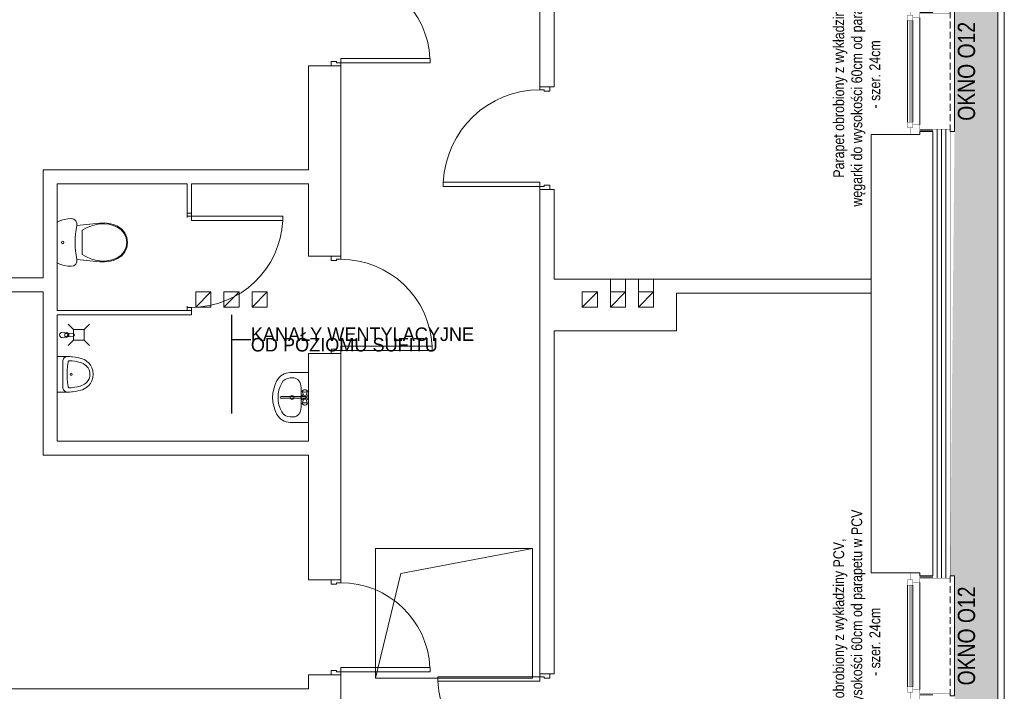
# Model space of a CAD drawing. Header units: millimetres. Extents: x 18880 to 99371, y -5529 to 27899.
# Tile 110 of 161: x 30708 to 31618, y 17952 to 18573. Entities that reach past the tile are written whole.
import ezdxf

# ---------------------------------------------------------------- set-up
doc = ezdxf.new("R2010")
doc.units = ezdxf.units.MM
doc.set_wipeout_variables(frame=1)
doc.linetypes.add('DASHED', pattern=[19.05, 12.7, -6.35])
doc.linetypes.add('Krawędzie ukryte 2', pattern=[400, 300, -100])
for name, color, linetype, lineweight in [('AA_HATCH', 251, 'Continuous', 0), ('AA_IZOLACJA', 251, 'Continuous', 0), ('AA_OPIS', 2, 'Continuous', 0), ('AA_WIDOK', 254, 'Continuous', 0), ('Drzwi ArchiCAD_Nr_Pióra__1', 7, 'Continuous', 13), ('Drzwi ArchiCAD_Nr_Pióra__23', 4, 'Continuous', 20), ('Drzwi ArchiCAD_Nr_Pióra__3', 4, 'Continuous', 18), ('inwentaryzacja_wyposazenie_sanitarne_Nr_pióra__1', 7, 'Continuous', 13), ('K_SCIANY', 90, 'Continuous', 20), ('Komentarz - Tekst_Nr_Pióra__1', 7, 'Continuous', 13), ('Komentarz - Tekst_Nr_Pióra__20', 1, 'Continuous', 0), ('Konstrukcja - Słupy_Nr_Pióra__1', 7, 'Continuous', 13)]:
    doc.layers.add(name, color=color, linetype=linetype, lineweight=lineweight)
for name, color, linetype in [('Drzwi ArchiCAD', 7, 'Continuous'), ('inwentaryzacja_wyposazenie_sanitarne', 7, 'Continuous'), ('Konstrukcja - Słupy', 7, 'Continuous')]:
    doc.layers.add(name, color=color, linetype=linetype)
doc.layers.add('inwentaryzacja_sciany_Nr_Pióra__4', color=7, linetype='Continuous', lineweight=20, true_color=0x029e21)
doc.styles.add('ARIAL', font='arial.ttf')
doc.styles.add('Arial Narrow', font='txt')
doc.styles.add('GENERATED_STYLE_1', font='txt')
doc.styles.get("Standard").update_dxf_attribs({"font": 'arial.ttf'})
doc.linetypes.add('STYROPIAN', pattern='A,0.000141,[1,styropian.shx,S=1,R=0,X=0,Y=0],-14.102004', length=14.102145)
doc.linetypes.add('ZIGZAG', pattern='A,0.00254,-5.08,[131,ltypeshp.shx,S=5.08,R=0,X=-5.08,Y=0],-10.16,[131,ltypeshp.shx,S=5.08,R=180,X=5.08,Y=0],-5.08', length=20.32254)
doc.dimstyles.new('GENERATED_STYLE__5', dxfattribs={"dimtxt": 0.18, "dimasz": 91.2, "dimexe": 0.18, "dimexo": 0.0625, "dimgap": 0.09, "dimtad": 0, "dimtih": 1, "dimtoh": 1, "dimdec": 4, "dimzin": 0, "dimdsep": 46, "dimtxsty": 'Standard', "dimcen": 0.09, "dimadec": 0, "dimazin": 0, "dimtfac": 1, "dimtdec": 4, "dimtmove": 0, "dimatfit": 3, "dimldrblk": 'ARROWHEAD_5', "dimfxl": 1, "dimtolj": 1, "dimtzin": 0, "dimarcsym": 0})

# ---------------------------------------------------------------- blocks, each defined once
blk = doc.blocks.new('D1 Drzwi proste 12_97')
at = {"layer": 'Drzwi ArchiCAD_Nr_Pióra__1', "linetype": 'Continuous'}
for p, q in [((-500, 0), (-500, -90)), ((500, 0), (500, -90))]:
    blk.add_line(p, q, dxfattribs=at)
at = {"layer": 'Drzwi ArchiCAD_Nr_Pióra__23', "linetype": 'Continuous'}
for p, q in [((-472, 0), (-500, 0)), ((-500, 0), (-500, -90)), ((-472, -40), (-472, 0)), ((500, 0), (472, 0)), ((472, 0), (472, -40)), ((500, -90), (500, 0)), ((-500, -90), (-460, -90)), ((-460, -40), (-472, -40)), ((-460, -90), (-460, -40)), ((472, -40), (460, -40)), ((460, -40), (460, -90)), ((460, -90), (500, -90))]:
    blk.add_line(p, q, dxfattribs=at)
at = {"layer": 'Drzwi ArchiCAD_Nr_Pióra__3', "linetype": 'Continuous'}
for p, q in [((472, 944), (432, 944)), ((432, 944), (432, 0)), ((472, 0), (472, 944)), ((432, 0), (472, 0))]:
    blk.add_line(p, q, dxfattribs=at)
blk.add_arc((472, 0), 944, 92.42851, 180, dxfattribs=at)
blk = doc.blocks.new('D1 Drzwi proste 12_98')
at = {"layer": 'Drzwi ArchiCAD_Nr_Pióra__1', "linetype": 'Continuous'}
for p, q in [((-475, 0), (-475, -90)), ((475, 0), (475, -90))]:
    blk.add_line(p, q, dxfattribs=at)
at = {"layer": 'Drzwi ArchiCAD_Nr_Pióra__23', "linetype": 'Continuous'}
for p, q in [((-447, 0), (-475, 0)), ((-475, 0), (-475, -90)), ((-447, -40), (-447, 0)), ((475, 0), (447, 0)), ((447, 0), (447, -40)), ((475, -90), (475, 0)), ((-475, -90), (-435, -90)), ((-435, -40), (-447, -40)), ((-435, -90), (-435, -40)), ((447, -40), (435, -40)), ((435, -40), (435, -90)), ((435, -90), (475, -90))]:
    blk.add_line(p, q, dxfattribs=at)
at = {"layer": 'Drzwi ArchiCAD_Nr_Pióra__3', "linetype": 'Continuous'}
for p, q in [((447, 894), (407, 894)), ((407, 894), (407, 0)), ((447, 0), (447, 894)), ((407, 0), (447, 0))]:
    blk.add_line(p, q, dxfattribs=at)
blk.add_arc((447, 0), 894, 92.56443, 180, dxfattribs=at)
blk = doc.blocks.new('D1 Drzwi proste 12_102')
at = {"layer": 'Drzwi ArchiCAD_Nr_Pióra__1', "linetype": 'Continuous'}
for p, q in [((-440, 0), (-440, -90)), ((440, 0), (440, -90))]:
    blk.add_line(p, q, dxfattribs=at)
at = {"layer": 'Drzwi ArchiCAD_Nr_Pióra__23', "linetype": 'Continuous'}
for p, q in [((-412, 0), (-440, 0)), ((-440, 0), (-440, -90)), ((-412, -40), (-412, 0)), ((440, 0), (412, 0)), ((412, 0), (412, -40)), ((440, -90), (440, 0)), ((-440, -90), (-400, -90)), ((-400, -40), (-412, -40)), ((-400, -90), (-400, -40)), ((412, -40), (400, -40)), ((400, -40), (400, -90)), ((400, -90), (440, -90))]:
    blk.add_line(p, q, dxfattribs=at)
at = {"layer": 'Drzwi ArchiCAD_Nr_Pióra__3', "linetype": 'Continuous'}
for p, q in [((412, 824), (372, 824)), ((372, 824), (372, 0)), ((412, 0), (412, 824)), ((372, 0), (412, 0))]:
    blk.add_line(p, q, dxfattribs=at)
blk.add_arc((412, 0), 824, 92.78244, 180, dxfattribs=at)
blk = doc.blocks.new('D1 Drzwi proste 12_104')
at = {"layer": 'Drzwi ArchiCAD_Nr_Pióra__1', "linetype": 'Continuous'}
for p, q in [((-450, 0), (-450, -90)), ((450, 0), (450, -90))]:
    blk.add_line(p, q, dxfattribs=at)
at = {"layer": 'Drzwi ArchiCAD_Nr_Pióra__23', "linetype": 'Continuous'}
for p, q in [((-422, 0), (-450, 0)), ((-450, 0), (-450, -90)), ((-422, -40), (-422, 0)), ((450, 0), (422, 0)), ((422, 0), (422, -40)), ((450, -90), (450, 0)), ((-450, -90), (-410, -90)), ((-410, -40), (-422, -40)), ((-410, -90), (-410, -40)), ((422, -40), (410, -40)), ((410, -40), (410, -90)), ((410, -90), (450, -90))]:
    blk.add_line(p, q, dxfattribs=at)
at = {"layer": 'Drzwi ArchiCAD_Nr_Pióra__3', "linetype": 'Continuous'}
for p, q in [((422, 844), (382, 844)), ((382, 844), (382, 0)), ((422, 0), (422, 844)), ((382, 0), (422, 0))]:
    blk.add_line(p, q, dxfattribs=at)
blk.add_arc((422, 0), 844, 92.71646, 180, dxfattribs=at)
blk = doc.blocks.new('D1 Drzwi proste 12_124')
at = {"layer": 'Drzwi ArchiCAD_Nr_Pióra__1', "linetype": 'Continuous'}
for p, q in [((-450, 0), (-450, -40)), ((450, 0), (450, -40))]:
    blk.add_line(p, q, dxfattribs=at)
at = {"layer": 'Drzwi ArchiCAD_Nr_Pióra__23', "linetype": 'Continuous'}
for p, q in [((-422, 0), (-450, 0)), ((-450, 0), (-450, -40)), ((-422, -40), (-422, 0)), ((450, 0), (422, 0)), ((422, 0), (422, -40)), ((450, -40), (450, 0)), ((-450, -40), (-410, -40)), ((-410, -40), (-422, -40)), ((422, -40), (410, -40)), ((410, -40), (450, -40))]:
    blk.add_line(p, q, dxfattribs=at)
at = {"layer": 'Drzwi ArchiCAD_Nr_Pióra__3', "linetype": 'Continuous'}
for p, q in [((422, 844), (382, 844)), ((382, 844), (382, 0)), ((422, 0), (422, 844)), ((382, 0), (422, 0))]:
    blk.add_line(p, q, dxfattribs=at)
blk.add_arc((422, 0), 844, 92.71646, 180, dxfattribs=at)
blk = doc.blocks.new('Słup_74_2', base_point=(280555.1, -84365.8))
at = {"layer": 'Konstrukcja - Słupy_Nr_Pióra__1', "linetype": 'Continuous'}
blk.add_line((280625.1, -84295.8), (280485.1, -84435.8), dxfattribs=at)
at = {"layer": 'Konstrukcja - Słupy_Nr_Pióra__1', "linetype": 'Continuous', "flags": 128}
blk.add_lwpolyline([(280625.1, -84295.8), (280485.1, -84295.8), (280485.1, -84435.8), (280625.1, -84435.8)], close=True, dxfattribs=at)
blk = doc.blocks.new('Słup_75_2', base_point=(280815.1, -84365.8))
at = {"layer": 'Konstrukcja - Słupy_Nr_Pióra__1', "linetype": 'Continuous'}
blk.add_line((280885.1, -84295.8), (280745.1, -84435.8), dxfattribs=at)
at = {"layer": 'Konstrukcja - Słupy_Nr_Pióra__1', "linetype": 'Continuous', "flags": 128}
blk.add_lwpolyline([(280885.1, -84295.8), (280745.1, -84295.8), (280745.1, -84435.8), (280885.1, -84435.8)], close=True, dxfattribs=at)
blk = doc.blocks.new('Słup_76_2', base_point=(281075.1, -84365.8))
at = {"layer": 'Konstrukcja - Słupy_Nr_Pióra__1', "linetype": 'Continuous'}
blk.add_line((281145.1, -84295.8), (281005.1, -84435.8), dxfattribs=at)
at = {"layer": 'Konstrukcja - Słupy_Nr_Pióra__1', "linetype": 'Continuous', "flags": 128}
blk.add_lwpolyline([(281145.1, -84295.8), (281005.1, -84295.8), (281005.1, -84435.8), (281145.1, -84435.8)], close=True, dxfattribs=at)
blk = doc.blocks.new('Słup_89_2', base_point=(276985.1, -84365.8))
at = {"layer": 'Konstrukcja - Słupy_Nr_Pióra__1', "linetype": 'Continuous'}
blk.add_line((276915.1, -84435.8), (277055.1, -84295.8), dxfattribs=at)
at = {"layer": 'Konstrukcja - Słupy_Nr_Pióra__1', "linetype": 'Continuous', "flags": 128}
blk.add_lwpolyline([(276915.1, -84435.8), (277055.1, -84435.8), (277055.1, -84295.8), (276915.1, -84295.8)], close=True, dxfattribs=at)
blk = doc.blocks.new('Słup_90_2', base_point=(277505.1, -84365.8))
at = {"layer": 'Konstrukcja - Słupy_Nr_Pióra__1', "linetype": 'Continuous'}
blk.add_line((277435.1, -84435.8), (277575.1, -84295.8), dxfattribs=at)
at = {"layer": 'Konstrukcja - Słupy_Nr_Pióra__1', "linetype": 'Continuous', "flags": 128}
blk.add_lwpolyline([(277435.1, -84435.8), (277575.1, -84435.8), (277575.1, -84295.8), (277435.1, -84295.8)], close=True, dxfattribs=at)
blk = doc.blocks.new('Słup_91_2', base_point=(277245.1, -84365.8))
at = {"layer": 'Konstrukcja - Słupy_Nr_Pióra__1', "linetype": 'Continuous'}
blk.add_line((277315.1, -84295.8), (277175.1, -84435.8), dxfattribs=at)
at = {"layer": 'Konstrukcja - Słupy_Nr_Pióra__1', "linetype": 'Continuous', "flags": 128}
blk.add_lwpolyline([(277315.1, -84295.8), (277175.1, -84295.8), (277175.1, -84435.8), (277315.1, -84435.8)], close=True, dxfattribs=at)
blk = doc.blocks.new('WC DP 12_7')
at = {"layer": 'inwentaryzacja_wyposazenie_sanitarne_Nr_pióra__1', "linetype": 'Continuous'}
for p, q in [((31.1, 650), (17.6, 619.2)), ((408.9, 650), (31.1, 650)), ((422.4, 619.2), (408.9, 650)), ((2, 554), (0, 520.5)), ((7.9, 587.1), (2, 554)), ((17.6, 619.2), (7.9, 587.1)), ((432.1, 587.1), (422.4, 619.2)), ((438, 554), (432.1, 587.1)), ((440, 520.5), (438, 554)), ((0, 520.5), (5.1, 497.8)), ((5.1, 497.8), (19.5, 479.5)), ((19.5, 479.5), (40.4, 469.1)), ((40.4, 469.1), (63.7, 468.6)), ((63.7, 468.6), (41, 257)), ((376.3, 468.6), (399.6, 469.1)), ((399, 257), (376.3, 468.6)), ((399.6, 469.1), (420.5, 479.5)), ((420.5, 479.5), (434.9, 497.8)), ((434.9, 497.8), (440, 520.5)), ((85.7, 381.4), (68.5, 341.2)), ((107.5, 419.3), (85.7, 381.4)), ((332.5, 419.3), (107.5, 419.3)), ((354.3, 381.4), (332.5, 419.3)), ((371.5, 341.2), (354.3, 381.4)), ((56.2, 299.2), (49, 256.1)), ((68.5, 341.2), (56.2, 299.2)), ((383.8, 299.2), (371.5, 341.2)), ((391, 256.1), (383.8, 299.2)), ((41, 257), (39.4, 214.7)), ((39.4, 214.7), (43.9, 172.6)), ((49, 256.1), (47.5, 215)), ((47.5, 215), (51.9, 174)), ((388.1, 174), (392.5, 215)), ((392.5, 215), (391, 256.1)), ((396.1, 172.6), (400.6, 214.7)), ((400.6, 214.7), (399, 257)), ((43.9, 172.6), (54.3, 131.6)), ((51.9, 174), (62, 134.1)), ((54.3, 131.6), (70.5, 92.4)), ((62, 134.1), (77.7, 96)), ((70.5, 92.4), (96.5, 54.4)), ((77.7, 96), (102.5, 59.8)), ((337.5, 59.8), (362.3, 96)), ((343.5, 54.4), (369.5, 92.4)), ((362.3, 96), (378, 134.1)), ((369.5, 92.4), (385.7, 131.6)), ((378, 134.1), (388.1, 174)), ((385.7, 131.6), (396.1, 172.6)), ((96.5, 54.4), (132, 25)), ((102.5, 59.8), (136.3, 31.8)), ((132, 25), (174.3, 6.4)), ((136.3, 31.8), (176.5, 14.1)), ((174.3, 6.4), (220, 0)), ((176.5, 14.1), (220, 8)), ((220, 8), (263.5, 14.1)), ((220, 0), (265.7, 6.4)), ((263.5, 14.1), (303.7, 31.8)), ((265.7, 6.4), (308, 25)), ((303.7, 31.8), (337.5, 59.8)), ((308, 25), (343.5, 54.4))]:
    blk.add_line(p, q, dxfattribs=at)
blk.add_ellipse((220, 600.3), major_axis=(12.2, 0), ratio=0.9963, dxfattribs=at)
blk.add_ellipse((220, -297.8), major_axis=(785, 0), ratio=0.9963, start_param=1.370375, end_param=1.771221, dxfattribs=at)
blk = doc.blocks.new('Umywalka 01 12_12')
at = {"layer": 'inwentaryzacja_wyposazenie_sanitarne_Nr_pióra__1', "linetype": 'Continuous'}
for p, q in [((-230, 0), (-230, -168)), ((230, 0), (-230, 0)), ((230, 0), (230, -168)), ((-91.1, -67.7), (-91.1, -67.7)), ((91.1, -67.7), (-91.1, -67.7)), ((-69.1, -22.7), (-70, -29.2)), ((-70, -29.2), (-70, -36.2)), ((-70, -36.2), (-69.1, -42.7)), ((-67.6, -17.4), (-69.1, -22.7)), ((-69.1, -42.7), (-67.6, -48)), ((-65.6, -13.9), (-67.6, -17.4)), ((-67.6, -48), (-65.6, -51.5)), ((-60.4, -10.1), (-65.6, -13.9)), ((-60.4, -55.3), (-65.6, -51.5)), ((-57.6, -8.7), (-60.4, -10.1)), ((-60.4, -55.3), (-57.6, -56.7)), ((-54.8, -10.1), (-57.6, -8.7)), ((-20.1, -20.7), (-57.6, -8.7)), ((-20.1, -44.7), (-57.6, -56.7)), ((-57.6, -56.7), (-54.8, -55.3)), ((-52.3, -14.3), (-54.8, -10.1)), ((-54.8, -55.3), (-52.3, -51.1)), ((-50.5, -20.7), (-52.3, -14.3)), ((-52.3, -51.1), (-50.5, -44.7)), ((-49.5, -28.5), (-50.5, -20.7)), ((-50.5, -44.7), (-49.5, -36.9)), ((-49.5, -36.9), (-49.5, -28.5)), ((-7.9, -31.3), (-7.9, -251.6)), ((7.9, -251.6), (7.9, -31.3)), ((20.1, -20.7), (57.6, -8.7)), ((20.1, -44.7), (57.6, -56.7)), ((50.5, -20.7), (49.5, -28.5)), ((49.5, -28.5), (49.5, -36.9)), ((49.5, -36.9), (50.5, -44.7)), ((52.3, -14.3), (50.5, -20.7)), ((50.5, -44.7), (52.3, -51.1)), ((54.8, -10.1), (52.3, -14.3)), ((52.3, -51.1), (54.8, -55.3)), ((57.6, -8.7), (54.8, -10.1)), ((54.8, -55.3), (57.6, -56.7)), ((60.4, -10.1), (57.6, -8.7)), ((57.6, -56.7), (60.4, -55.3)), ((60.4, -10.1), (65.6, -13.9)), ((60.4, -55.3), (65.6, -51.5)), ((67.6, -17.4), (65.6, -13.9)), ((65.6, -51.5), (67.6, -48)), ((69.1, -22.7), (67.6, -17.4)), ((67.6, -48), (69.1, -42.7)), ((70, -29.2), (69.1, -22.7)), ((69.1, -42.7), (70, -36.2)), ((70, -36.2), (70, -29.2)), ((-180, -134.4), (-180, -168)), ((180, -134.4), (180, -168))]:
    blk.add_line(p, q, dxfattribs=at)
blk.add_circle((0, -151.9), 17.5, dxfattribs=at)
for centre, radius, start, end in [((0, -32.7), 30, 27.97653, 152.02347), ((0, -32.7), 30, 207.97653, 254.77469), ((0, -32.7), 16.8, 298.05488, 241.94512), ((0, -32.7), 8, 10, 170), ((0, -32.7), 30, 285.22531, 332.02347), ((-91.1, -168), 138.9, 180, 241.52544), ((-91.1, -168), 88.9, 180, 241.52544), ((91.1, -168), 88.9, 298.47456, 0), ((91.1, -168), 138.9, 298.47456, 0), ((0, 0), 280, 241.52544, 298.47456), ((0, -251.6), 7.88, 180, 0), ((0, 0), 330, 241.52544, 298.47456)]:
    blk.add_arc(centre, radius, start, end, dxfattribs=at)
for centre, major_axis, start_param, end_param in [((-91.1, -134.4), (88.9, 0), 1.570796, 3.141593), ((91.1, -134.4), (-88.9, 0), 3.141593, 4.712389)]:
    blk.add_ellipse(centre, major_axis=major_axis, ratio=0.750558, start_param=start_param, end_param=end_param, dxfattribs=at)
blk = doc.blocks.new('Pisuar 01 12_3')
at = {"layer": 'inwentaryzacja_wyposazenie_sanitarne_Nr_pióra__1', "linetype": 'Continuous'}
for p, q in [((0, 330.2), (0, 306.4)), ((0, 330.2), (330.2, 330.2)), ((0, 306.4), (0, 283.4)), ((0, 283.4), (0, 279.1)), ((0, 279.1), (0, 246)), ((21, 271.6), (28.8, 275.4)), ((28.8, 275.4), (37.3, 278.1)), ((37.3, 278.1), (46.4, 279.8)), ((46.4, 279.8), (55.7, 280.3)), ((55.7, 280.3), (274.4, 280.3)), ((274.4, 280.3), (283.8, 279.8)), ((283.8, 279.8), (292.8, 278.1)), ((292.8, 278.1), (301.4, 275.4)), ((301.4, 275.4), (309.2, 271.6)), ((330.2, 330.2), (330.2, 286.8)), ((330.2, 286.8), (330.2, 279.1)), ((330.2, 279.1), (330.2, 246)), ((0, 242.7), (1.3, 249.3)), ((0, 246), (0, 242.7)), ((0, 242.7), (0.9, 218.2)), ((0.9, 218.2), (2.3, 199.6)), ((1.3, 249.3), (4.2, 255.7)), ((2.3, 199.6), (3.1, 191)), ((3.1, 191), (6.6, 165)), ((4.2, 255.7), (8.5, 261.7)), ((8.5, 261.7), (14.2, 267)), ((14.2, 267), (21, 271.6)), ((39.9, 219.3), (40.2, 221.9)), ((41.3, 201.2), (39.9, 219.3)), ((40.2, 221.9), (41.4, 224.4)), ((42, 193.2), (41.3, 201.2)), ((41.4, 224.4), (43.3, 226.6)), ((45.4, 168.2), (42, 193.2)), ((43.3, 226.6), (45.9, 228.5)), ((45.9, 228.5), (49.1, 229.8)), ((49.1, 229.8), (52.5, 230.6)), ((52.5, 230.6), (89.8, 235.1)), ((89.8, 235.1), (127.4, 237.8)), ((127.4, 237.8), (138, 238)), ((138, 238), (192.1, 238)), ((192.1, 238), (202.8, 237.8)), ((202.8, 237.8), (240.4, 235.1)), ((240.4, 235.1), (277.7, 230.6)), ((277.7, 230.6), (281.1, 229.8)), ((281.1, 229.8), (284.3, 228.5)), ((284.3, 228.5), (286.9, 226.6)), ((288.2, 193.2), (284.8, 168.2)), ((286.9, 226.6), (288.8, 224.4)), ((288.9, 201.2), (288.2, 193.2)), ((288.8, 224.4), (290, 221.9)), ((290.3, 219.3), (288.9, 201.2)), ((290, 221.9), (290.3, 219.3)), ((309.2, 271.6), (316, 267)), ((316, 267), (321.6, 261.7)), ((321.6, 261.7), (326, 255.7)), ((323.6, 165), (327.1, 191)), ((326, 255.7), (328.8, 249.3)), ((327.1, 191), (327.9, 199.6)), ((327.9, 199.6), (329.3, 218.2)), ((328.8, 249.3), (330.2, 242.7)), ((329.3, 218.2), (330.1, 243.1)), ((330.2, 246), (330.2, 242.7)), ((6.6, 165), (11.5, 139.1)), ((11.5, 139.1), (17.7, 113.4)), ((17.7, 113.4), (22.8, 97.7)), ((22.8, 97.7), (29.7, 82.5)), ((50.1, 143.4), (45.4, 168.2)), ((56, 119), (50.1, 143.4)), ((60.4, 105.3), (56, 119)), ((66.3, 92.2), (60.4, 105.3)), ((73.7, 79.6), (66.3, 92.2)), ((263.9, 92.2), (256.5, 79.6)), ((269.8, 105.3), (263.9, 92.2)), ((274.2, 119), (269.8, 105.3)), ((280.1, 143.4), (274.2, 119)), ((284.8, 168.2), (280.1, 143.4)), ((300.5, 82.5), (307.4, 97.7)), ((307.4, 97.7), (312.5, 113.4)), ((312.5, 113.4), (318.7, 139.1)), ((318.7, 139.1), (323.6, 165)), ((29.7, 82.5), (38.3, 67.7)), ((38.3, 67.7), (48.5, 53.5)), ((48.5, 53.5), (60.3, 40)), ((60.3, 40), (80.8, 23.3)), ((82.4, 67.4), (73.7, 79.6)), ((80.8, 23.3), (106, 10.6)), ((91.7, 56.8), (82.4, 67.4)), ((107, 44.3), (91.7, 56.8)), ((106, 10.6), (134.7, 2.7)), ((124.5, 35.6), (107, 44.3)), ((144.2, 30.1), (124.5, 35.6)), ((134.7, 2.7), (165.1, 0)), ((165.1, 28.3), (144.2, 30.1)), ((186, 30.1), (165.1, 28.3)), ((165.1, 0), (195.5, 2.7)), ((205.7, 35.6), (186, 30.1)), ((195.5, 2.7), (224.2, 10.6)), ((223.2, 44.3), (205.7, 35.6)), ((238.5, 56.8), (223.2, 44.3)), ((224.2, 10.6), (249.4, 23.3)), ((247.8, 67.4), (238.5, 56.8)), ((256.5, 79.6), (247.8, 67.4)), ((249.4, 23.3), (269.9, 40)), ((269.9, 40), (281.7, 53.5)), ((281.7, 53.5), (291.9, 67.7)), ((291.9, 67.7), (300.5, 82.5))]:
    blk.add_line(p, q, dxfattribs=at)
blk.add_ellipse((165.5, 201), major_axis=(9.27, 0), ratio=0.93164, dxfattribs=at)
blk = doc.blocks.new('Kran 12')
at = {"layer": 'inwentaryzacja_wyposazenie_sanitarne_Nr_pióra__1', "linetype": 'Continuous'}
for p, q in [((-21, -42), (-25, 0)), ((21, -42), (25, 0)), ((-17.7, -51.5), (-11.1, -104.4)), ((-13.6, -39.8), (-13.6, -24.9)), ((-13.6, -24.9), (13.6, -24.9)), ((11.1, -104.4), (17.7, -51.5)), ((13.6, -24.9), (13.6, -39.8))]:
    blk.add_line(p, q, dxfattribs=at)
for centre, radius, start, end in [((0, 0), 25, 0, 180), ((0, -40.1), 21.1, 185.16961, 354.83039), ((0, -39.8), 13.6, 180, 0), ((0, -103), 11.2, 187.13892, 352.86108)]:
    blk.add_arc(centre, radius, start, end, dxfattribs=at)
blk = doc.blocks.new('ARROWHEAD_5')
at = {"linetype": 'Continuous'}
blk.add_line((0, 0), (-1, 0), dxfattribs=at)
blk.add_solid([(-1, 0.2679), (0, 0), (-1, -0.2679), (-1, 0.2679)], dxfattribs=at)
blk = doc.blocks.new('okno cc')
at = {"layer": 'AA_IZOLACJA', "linetype": 'STYROPIAN', "ltscale": 0.2}
for points in [[(12, 113), (0, 113)], [(12, 4), (0, 4)]]:
    blk.add_lwpolyline(points, dxfattribs=at)
at = {"layer": 'AA_WIDOK', "color": 4, "const_width": 0.3}
for points in [[(-9, 117), (0, 117)], [(0, 0), (-9, 0)]]:
    blk.add_lwpolyline(points, dxfattribs=at)
at = {"layer": 'AA_WIDOK', "linetype": 'DASHED', "ltscale": 0.5}
blk.add_lwpolyline([(28, 3), (28, 114)], dxfattribs=at)
at = {"layer": 'AA_WIDOK', "color": 4}
blk.add_lwpolyline([(28, 3), (32, 3), (32, 114), (28, 114)], dxfattribs=at)
at = {"color": 4}
blk.add_wipeout([(-11.5, 105.5), (-6.5, 105.5), (-6.5, 108), (0, 108), (0, 9), (-6.5, 9), (-6.5, 11.5), (-11.5, 11.5)], dxfattribs=at).dxf.layer = 'AA_WIDOK'
at = {"layer": 'AA_WIDOK', "color": 4, "const_width": 0.3}
for points in [[(-11.5, 105.5), (-11.5, 110.5)], [(-11.5, 110.5), (-6.5, 110.5)], [(-9, 110.5), (-9, 117)], [(-6.5, 110.5), (-9, 110.5)], [(-6.5, 108), (-6.5, 110.5)], [(-6.5, 110.5), (-6.5, 105.5)], [(0, 117), (0, 108)], [(-6.5, 105.5), (-11.5, 105.5)], [(-10, 11.5), (-10, 105.5)], [(-9, 11.5), (-9, 105.5)], [(-8, 11.5), (-8, 105.5)], [(0, 108), (-6.5, 108)], [(-11.5, 6.5), (-11.5, 11.5)], [(-11.5, 11.5), (-6.5, 11.5)], [(-6.5, 11.5), (-6.5, 6.5)], [(-6.5, 6.5), (-6.5, 9)], [(-6.5, 9), (0, 9)], [(0, 9), (0, 0)], [(-6.5, 6.5), (-11.5, 6.5)], [(-9, 0), (-9, 6.5)], [(-9, 6.5), (-6.5, 6.5)]]:
    blk.add_lwpolyline(points, dxfattribs=at)
at = {"layer": 'AA_WIDOK', "const_width": 0.3}
for points in [[(28, 112), (0, 112)], [(28, 5), (0, 5)]]:
    blk.add_lwpolyline(points, dxfattribs=at)
at = {"layer": 'AA_WIDOK', "color": 4}
for points in [[(-11.5, 11.5), (-11.5, 105.5)], [(-11.5, 11.5), (-11.5, 105.5)], [(-6.5, 11.5), (-6.5, 105.5)], [(0, 108), (0, 9)]]:
    blk.add_lwpolyline(points, dxfattribs=at)

msp = doc.modelspace()

# ---------------------------------------------------------------- hatches: boundary and pattern name
at = {"layer": 'AA_HATCH'}
h = msp.add_hatch(dxfattribs=at)
h.set_pattern_fill('AR-CONC', color=256, scale=0.1)
h.paths.add_polyline_path([(31612.01574, 19924.02241), (31568.01574, 19924.02241), (31568.01574, 19785.87583), (31572.01574, 19785.87583), (31572.01574, 19674.87583), (31568.05129, 19451.87583), (31572.01574, 19451.87583), (31572.01574, 19340.87583), (31568.05457, 19136.87583), (31572.01574, 19136.87583), (31572.01574, 19025.87583), (31568.09995, 18932.87583), (31572.01574, 18932.87583), (31572.01574, 18821.87583), (31568.04866, 18580.87583), (31572.01574, 18580.87583), (31572.01574, 18469.87583), (31568.03511, 18058.87583), (31572.01574, 18058.87583), (31572.01574, 17947.87583), (31568.03258, 17474.87583), (31572.01574, 17474.87583), (31572.01574, 17363.87583), (31568.05666, 17170.37583), (31570.01574, 17170.37583), (31570.01574, 17006.37583), (31568.03913, 16837.37583), (31572.01574, 16837.37583), (31572.01574, 16693.37583), (31568.03174, 16195.37583), (31572.01574, 16195.37583), (31572.01574, 16051.37583), (31568.01574, 15389.37583), (31473.01574, 15389.37583), (31473.01574, 15385.37583), (31156.01574, 15385.37583), (31010.01574, 15389.32177), (31010.01574, 15385.37583), (30693.01574, 15385.37583), (30552.01574, 15389.31988), (30552.01574, 15385.37583), (30235.01574, 15385.37583), (30108.01574, 15389.31381), (30108.01574, 15385.37583), (29791.01574, 15385.37583), (29690.01574, 15389.08225), (29690.01574, 15345.37583), (31612.01574, 15345.37583)])

# ---------------------------------------------------------------- linework, layer by layer
at = {"layer": 'AA_IZOLACJA', "linetype": 'STYROPIAN', "ltscale": 0.8}
msp.add_lwpolyline([(31564.01574, 18056.87583), (31564.01574, 18471.87583)], dxfattribs=at)
at = {"layer": 'AA_WIDOK', "const_width": 0.3}
msp.add_lwpolyline([(31568.01574, 18056.87583), (31568.01574, 18471.87583)], dxfattribs=at)
at = {"layer": 'inwentaryzacja_sciany_Nr_Pióra__4', "linetype": 'Krawędzie ukryte 2'}
for p, q in [((31037.01574, 18084.37583), (31037.01574, 17964.37583)), ((31182.01574, 18084.37583), (31037.01574, 18084.37583)), ((31060.39695, 18060.99461), (31182.01574, 18084.37583)), ((31182.01574, 17964.37583), (31182.01574, 18084.37583)), ((31060.39695, 18060.99461), (31037.01574, 17964.37583)), ((31037.01574, 17964.37583), (31182.01574, 17964.37583))]:
    msp.add_line(p, q, dxfattribs=at)
at = {"layer": 'K_SCIANY'}
for points in [[(31189.01574, 18707.37583), (31189.01574, 18511.16423)], [(31202.01574, 18511.16423), (31202.01574, 18694.37583)], [(30996.01574, 18530.37583), (30975.01574, 18530.37583)], [(30975.01574, 18530.37583), (30975.01574, 18434.37583)], [(31005.01574, 18530.37583), (30996.01574, 18530.37583)], [(31005.01574, 18354.37583), (31005.01574, 18530.37583)], [(31189.01574, 18511.16423), (31198.01574, 18511.16423)], [(31198.01574, 18511.16423), (31202.01574, 18511.16423)], [(30730.01574, 18434.37583), (30730.01574, 18334.37583)], [(30975.01574, 18434.37583), (30730.01574, 18434.37583)], [(30743.01574, 18304.37583), (30743.01574, 18421.37583)], [(30743.01574, 18421.37583), (30863.01574, 18421.37583)], [(30863.01574, 18421.37583), (30863.01574, 18394.37583)], [(30867.01574, 18421.37583), (30975.01574, 18421.37583)], [(30867.01574, 18394.37583), (30867.01574, 18421.37583)], [(30975.01574, 18421.37583), (30975.01574, 18354.37583)], [(31189.01574, 18416.16423), (31198.01574, 18416.16423)], [(31189.01574, 18416.16423), (31189.01574, 17968.37583)], [(31198.01574, 18416.16423), (31202.01574, 18416.16423)], [(31202.01574, 18333.37583), (31202.01574, 18416.16423)], [(30867.01574, 18394.37583), (30863.01574, 18394.37583)], [(30730.01574, 18334.37583), (30471.01574, 18334.37583), (30471.01574, 18362.37583), (30450.01574, 18362.37583), (30441.01574, 18362.37583), (30441.01574, 18365.37583), (30429.01574, 18365.37583), (30429.01574, 18243.37583), (30441.01574, 18243.37583), (30441.01574, 18246.37583), (30450.01574, 18246.37583), (30471.01574, 18246.37583), (30471.01574, 18321.37583), (30730.01574, 18321.37583)], [(30996.01574, 18354.37583), (30975.01574, 18354.37583)], [(31005.01574, 18354.37583), (30996.01574, 18354.37583)], [(31315.01574, 18333.37583), (31202.01574, 18333.37583)], [(31254.01574, 18321.37583), (31254.01574, 18333.37583)], [(31268.01574, 18321.37583), (31268.01574, 18333.37583)], [(31280.01574, 18321.37583), (31280.01574, 18333.37583)], [(31294.01574, 18321.37583), (31294.01574, 18333.37583)], [(31495.01574, 18333.37583), (31315.01574, 18333.37583)], [(31495.01574, 18320.37583), (31495.01574, 18333.37583)], [(30730.01574, 18321.37583), (30730.01574, 18170.37583)], [(31315.01574, 18320.37583), (31495.01574, 18320.37583)], [(31315.01574, 18285.37583), (31315.01574, 18320.37583)], [(30863.01574, 18304.37583), (30743.01574, 18304.37583)], [(30867.01574, 18304.37583), (30863.01574, 18304.37583)], [(30867.01574, 18300.37583), (30867.01574, 18304.37583)], [(30743.01574, 18183.37583), (30743.01574, 18300.37583)], [(30743.01574, 18300.37583), (30867.01574, 18300.37583)], [(30757.8965, 18286.6961), (30753.04428, 18291.54832)], [(30757.8965, 18276.6961), (30757.8965, 18286.6961)], [(30767.8965, 18286.6961), (30757.8965, 18286.6961)], [(30767.8965, 18286.6961), (30772.74873, 18291.54832)], [(30767.8965, 18286.6961), (30767.8965, 18276.6961)], [(30757.8965, 18276.6961), (30753.04428, 18271.84387)], [(30767.8965, 18276.6961), (30757.8965, 18276.6961)], [(30767.8965, 18276.6961), (30772.74873, 18271.84387)], [(31202.01574, 17968.37583), (31202.01574, 18285.37583)], [(31202.01574, 18285.37583), (31315.01574, 18285.37583)], [(30996.01574, 18264.37583), (30975.01574, 18264.37583)], [(30975.01574, 18264.37583), (30975.01574, 18183.37583)], [(31005.01574, 18264.37583), (30996.01574, 18264.37583)], [(31005.01574, 18055.37583), (31005.01574, 18264.37583)], [(30975.01574, 18183.37583), (30743.01574, 18183.37583)], [(30730.01574, 18170.37583), (30975.01574, 18170.37583)], [(30975.01574, 18170.37583), (30975.01574, 18055.37583)], [(30996.01574, 18055.37583), (30975.01574, 18055.37583)], [(31005.01574, 18055.37583), (30996.01574, 18055.37583)], [(30975.01574, 17954.37583), (30471.01574, 17954.37583), (30471.01574, 18013.37583), (30450.01574, 18013.37583), (30441.01574, 18013.37583), (30441.01574, 18016.37583), (30429.01574, 18016.37583), (30429.01574, 17865.37583), (30441.01574, 17865.37583), (30441.01574, 17868.37583), (30450.01574, 17868.37583), (30471.01574, 17868.37583), (30471.01574, 17941.37583), (30975.01574, 17941.37583)], [(30996.01574, 17967.37583), (30975.01574, 17967.37583)], [(30975.01574, 17967.37583), (30975.01574, 17954.37583)], [(31005.01574, 17967.37583), (30996.01574, 17967.37583)], [(31005.01574, 17895.37583), (31005.01574, 17967.37583)], [(31189.01574, 17968.37583), (31198.01574, 17968.37583)], [(31198.01574, 17968.37583), (31202.01574, 17968.37583)]]:
    msp.add_lwpolyline(points, dxfattribs=at)
msp.add_lwpolyline([(31495.01574, 18061.87583), (31531.01574, 18061.87583), (31540.01574, 18061.87583), (31540.01574, 18058.87583), (31552.01574, 18058.87583), (31552.01574, 18469.87583), (31540.01574, 18469.87583), (31540.01574, 18466.87583), (31531.01574, 18466.87583), (31495.01574, 18466.87583)], close=True, dxfattribs=at)

# ---------------------------------------------------------------- block references
at = {"layer": 'Drzwi ArchiCAD', "linetype": 'Continuous', "yscale": 0.1, "zscale": 0.1}
for name, p, xscale, rotation in [('D1 Drzwi proste 12_102', (31005.01574, 18574.37583), 0.1, 270), ('D1 Drzwi proste 12_98', (31189.01574, 18463.66423), -0.1, 90), ('D1 Drzwi proste 12_124', (30867.01574, 18349.37583), -0.1, 270), ('D1 Drzwi proste 12_104', (31005.01574, 18309.37583), 0.1, 270), ('D1 Drzwi proste 12_102', (31005.01574, 18011.37583), 0.1, 270), ('D1 Drzwi proste 12_97', (31189.01574, 17918.37583), 0.1, 90)]:
    msp.add_blockref(name, p, dxfattribs=dict(at, xscale=xscale, rotation=rotation))
at = {"layer": 'inwentaryzacja_wyposazenie_sanitarne', "linetype": 'Continuous', "yscale": 0.1, "zscale": 0.1}
for name, p, xscale, rotation in [('WC DP 12_7', (30808.01574, 18389.1889), -0.1, 90), ('Kran 12', (30747.62602, 18281.6961), 0.1, 90), ('Pisuar 01 12_3', (30776.03574, 18261.81467), -0.1, 90), ('Umywalka 01 12_12', (30975.01574, 18223.87799), 0.1, 270)]:
    msp.add_blockref(name, p, dxfattribs=dict(at, xscale=xscale, rotation=rotation))
at = {"layer": 'Konstrukcja - Słupy', "xscale": 0.1, "yscale": 0.1, "zscale": 0.1}
for name, p in [('Słup_89_2', (30878.01574, 18314.37583)), ('Słup_91_2', (30904.01574, 18314.37583)), ('Słup_90_2', (30930.01574, 18314.37583)), ('Słup_74_2', (31235.01574, 18314.37583)), ('Słup_75_2', (31261.01574, 18314.37583)), ('Słup_76_2', (31287.01574, 18314.37583))]:
    msp.add_blockref(name, p, dxfattribs=at)

# ---------------------------------------------------------------- texts
at = {"layer": 'AA_OPIS', "char_height": 10, "width": 299.9998938, "attachment_point": 1, "rotation": 90, "style": 'Arial Narrow'}
for insert in [(31460.02898, 18372.56165), (31460.02898, 17847.95206)]:
    msp.add_mtext('\\pxqc;{\\fArial Narrow|b0|i0|c238|p34;\\C2;Parapet obrobiony z wykładziny PCV,\\Pwęgarki do wysokości 60cm od parapetu w PCV\\P- szer. 24cm}', dxfattribs=dict(at, insert=insert))
at = {"layer": 'Komentarz - Tekst_Nr_Pióra__20', "linetype": 'Continuous', "insert": (30921.8821, 18277.40489), "char_height": 12.5, "width": 211.0859147, "attachment_point": 4, "line_spacing_factor": 0.466593, "style": 'GENERATED_STYLE_1'}
msp.add_mtext('{KANAŁY WENTYLACYJNE\\POD POZIOMU SUFITU}', dxfattribs=at)

# ---------------------------------------------------------------- leaders
at = {"layer": 'Komentarz - Tekst_Nr_Pióra__1', "linetype": 'Continuous', "annotation_type": 0, "has_hookline": 1, "hookline_direction": 0, "text_width": 190.47619}
msp.add_leader([(30904.10754, 18300.11988), (30904.10754, 18277.40489), (30921.7921, 18277.40489)], dimstyle='GENERATED_STYLE__5', dxfattribs=at)

# ---------------------------------------------------------------- next in the draw order: block references
for p in [(31540.01574, 18466.87583), (31540.01574, 17944.87583)]:
    msp.add_blockref('okno cc', p)

# ---------------------------------------------------------------- next in the draw order: linework, layer by layer
at = {"layer": 'AA_HATCH'}
for points in [[(29690.01574, 15339.37583), (31618.01574, 15339.37583), (31618.01574, 25061.37583), (30915.01574, 25061.37583)], [(29690.01574, 15345.37583), (31612.01574, 15345.37583), (31612.01574, 25055.37583), (30915.01574, 25055.37583)]]:
    msp.add_lwpolyline(points, dxfattribs=at)
at = {"layer": 'AA_IZOLACJA', "linetype": 'ZIGZAG', "ltscale": 0.8}
msp.add_lwpolyline([(31556.01574, 18056.87583), (31556.01574, 18471.87583)], dxfattribs=at)
at = {"layer": 'AA_IZOLACJA'}
msp.add_lwpolyline([(31560.01574, 18471.87583), (31560.01574, 18056.87583)], dxfattribs=at)

# ---------------------------------------------------------------- next in the draw order: texts
at = {"layer": 'AA_OPIS', "char_height": 16, "width": 300, "attachment_point": 2, "rotation": 90, "style": 'ARIAL'}
for insert in [(31575.01574, 18525.37583), (31575.01574, 18003.37583)]:
    msp.add_mtext('{\\W0.8;OKNO O12}', dxfattribs=dict(at, insert=insert))

doc.saveas('drawing.dxf')
